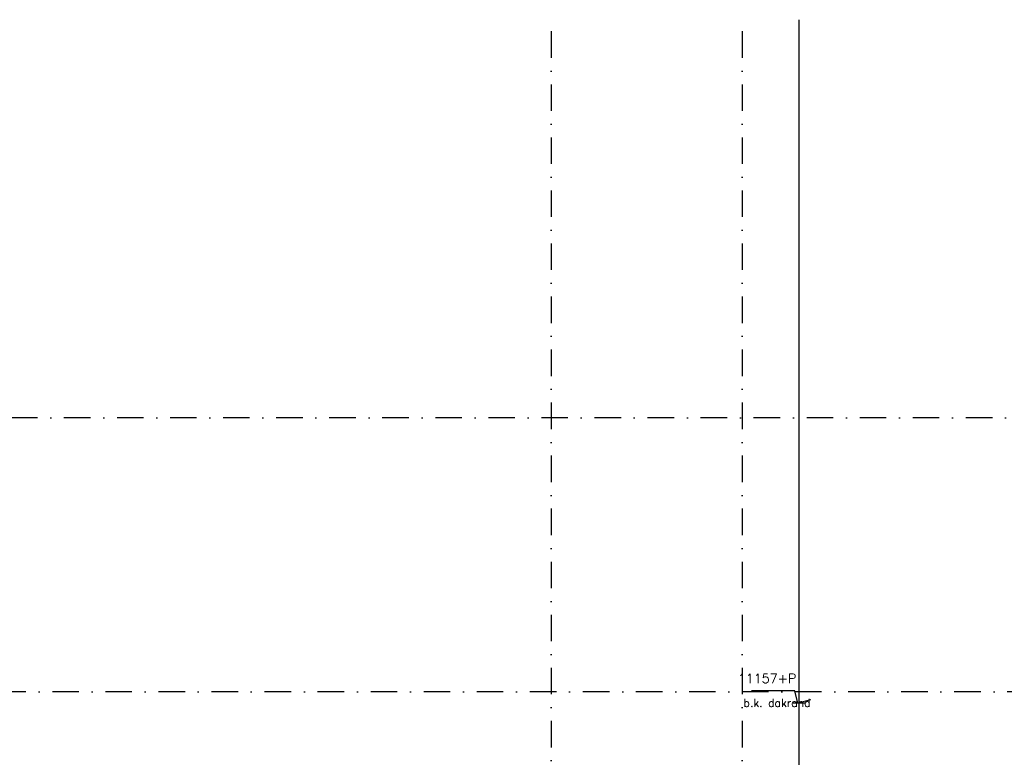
# Model space of a CAD drawing. Extents: x 102559 to 245130, y 44436 to 138999.
# Tile 29 of 30: x 199079 to 208361, y 103094 to 110049. Entities that reach past the tile are written whole.
import ezdxf

# ---------------------------------------------------------------- set-up
doc = ezdxf.new("R2010")
doc.units = 0
doc.header["$LTSCALE"] = 20
doc.header["$MEASUREMENT"] = 0
doc.linetypes.add('DASHDOT', pattern=[25, 12.5, -6.25, 0, -6.25])
doc.linetypes.add('DD1', pattern=[2.66667, 1.66667, -0.5, 0, -0.5])
doc.layers.get('0').update_dxf_attribs({"linetype": 'CONTINUOUS'})
for name, color, linetype in [('A--M01A1_MAATVOERING', 1, 'CONTINUOUS'), ('A--M01B1_HOOGTE_MAATV', 1, 'CONTINUOUS'), ('A--T01B2_HOOGTE_MAATV', 2, 'CONTINUOUS'), ('A--T01B3_HOOGTE_MAATV', 3, 'CONTINUOUS'), ('STRAMIEN', 8, 'DD1')]:
    doc.layers.add(name, color=color, linetype=linetype)
doc.styles.add('HOOGTEXT', font='ROMANS.shx', dxfattribs={"height": 2.5})

# ---------------------------------------------------------------- blocks, each defined once
blk = doc.blocks.new('HOOGTEP')
at = {"layer": 'A--M01A1_MAATVOERING'}
for p, q in [((0, 0), (0.62, 2.33)), ((0.62, 2.33), (8.79, 2.33)), ((-2.41, 0.65), (0, 0))]:
    blk.add_line(p, q, dxfattribs=at)
at = {"layer": 'A--M01B1_HOOGTE_MAATV'}
blk.add_line((-1.38, 0), (0.91, 0), dxfattribs=at)
at = {"layer": 'A--T01B2_HOOGTE_MAATV', "style": 'HOOGTEXT', "flags": 4}
blk.add_attdef('TEKST', (1.84, -0.67), '', height=1.5, dxfattribs=at)
at = {"layer": 'A--T01B3_HOOGTE_MAATV', "style": 'HOOGTEXT', "flags": 4}
blk.add_attdef('HOOGTE', (1.67, 3.82), '', height=1.75, dxfattribs=at)

msp = doc.modelspace()

# ---------------------------------------------------------------- linework, layer by layer
at = {"layer": 'STRAMIEN', "linetype": 'Continuous'}
msp.add_line((206426.6, 89445.5), (206426.6, 110048.6), dxfattribs=at)
at = {"layer": 'STRAMIEN', "linetype": 'DASHDOT'}
for p, q in [((204089.3, 109939.1), (204089.3, 90611.2)), ((205889.3, 109939.1), (205889.3, 90611.2)), ((215249.5, 106295.9), (151406.4, 106295.9)), ((215140.2, 103710.9), (152098.7, 103710.9))]:
    msp.add_line(p, q, dxfattribs=at)

# ---------------------------------------------------------------- block references
ref = msp.add_blockref('HOOGTEP', (206415.5, 103602.9), dxfattribs=dict(xscale=-50, yscale=50, zscale=50))
ref.add_attrib('TEKST', 'b.k. dakrand', (205902, 103569.3), dxfattribs={"layer": 'A--T01B2_HOOGTE_MAATV', "height": 75, "style": 'HOOGTEXT', "flags": 4})
ref.add_attrib('HOOGTE', '11157+P', (205848.5, 103793.9), dxfattribs={"layer": 'A--T01B3_HOOGTE_MAATV', "height": 87.5, "style": 'HOOGTEXT', "flags": 4})

doc.saveas('drawing.dxf')
